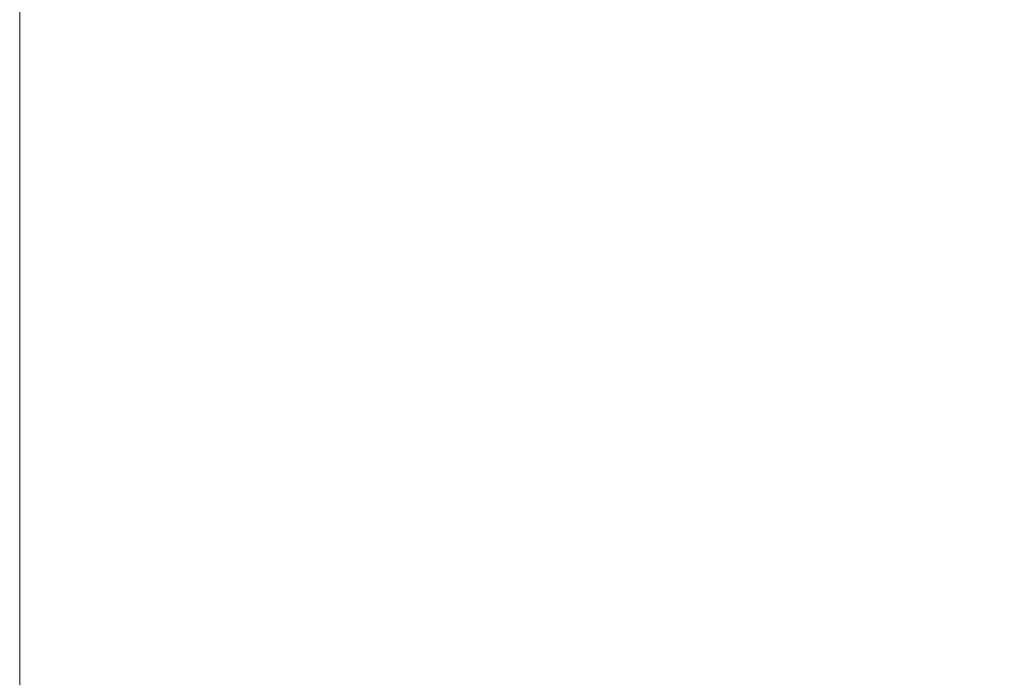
# Model space of a CAD drawing. Header units: millimetres. Extents: x 71658 to 298332, y -154437 to -30421.
# Tile 58 of 155: x 90930 to 91054, y -59091 to -59008. Entities that reach past the tile are written whole.
import ezdxf

# ---------------------------------------------------------------- set-up
doc = ezdxf.new("R2010")
doc.units = ezdxf.units.MM
doc.header["$LTSCALE"] = 500
doc.header["$MEASUREMENT"] = 0
doc.layers.add('SA_Ripplagi', color=45, linetype='Continuous', lineweight=9)
doc.layers.add('SEINAD', color=7, linetype='Continuous', lineweight=13)

msp = doc.modelspace()

# ---------------------------------------------------------------- linework, layer by layer
at = {"layer": 'SA_Ripplagi', "color": 18, "true_color": 0x000000}
msp.add_lwpolyline([(95030.28881686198, -60089.41361150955), (90930.28880027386, -60089.41361150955), (90930.28880027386, -58945.09204778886), (95030.28881686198, -58945.09204778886)], close=True, dxfattribs=at)
at = {"layer": 'SEINAD', "flags": 128}
msp.add_lwpolyline([(90930.28880027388, -60399.41361150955), (90930.28880027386, -58691.09207830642)], dxfattribs=at)

doc.saveas('drawing.dxf')
